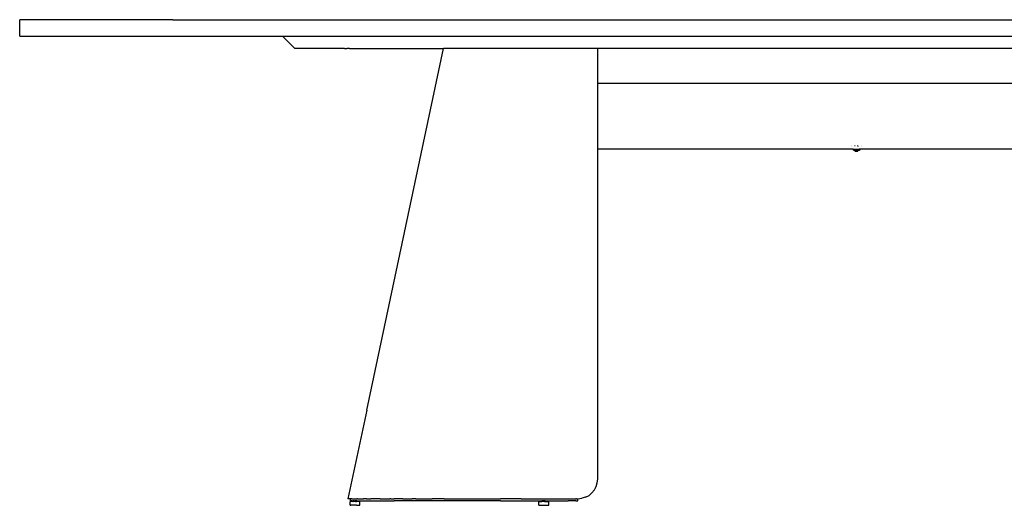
# Model space of a CAD drawing. Extents: x -1681 to 1519, y -1242 to 981.
# Tile 1 of 28: x -1681 to -182, y -1242 to -503. Entities that reach past the tile are written whole.
import ezdxf

# ---------------------------------------------------------------- set-up
doc = ezdxf.new("R2010")
doc.units = 0
doc.layers.get('0').update_dxf_attribs({"linetype": 'CONTINUOUS'})

msp = doc.modelspace()

# ---------------------------------------------------------------- linework, layer by layer
for p, q in [((-1681.2, -527.8), (-1681.2, -502.8)), ((-1673.3, -502.8), (-1681.2, -502.8)), ((-1650, -502.8), (-1673.3, -502.8)), ((-1613, -502.8), (-1650, -502.8)), ((-1564.7, -502.8), (-1613, -502.8)), ((-1508.5, -502.8), (-1564.7, -502.8)), ((-1448.2, -502.8), (-1508.5, -502.8)), ((-1448.2, -502.8), (-81.2, -502.8)), ((-1681.2, -527.8), (-1673.3, -527.8)), ((-1673.3, -527.8), (-1650, -527.8)), ((-1650, -527.8), (-1613, -527.8)), ((-1613, -527.8), (-1564.7, -527.8)), ((-1564.7, -527.8), (-1508.5, -527.8)), ((-1508.5, -527.8), (-1448.2, -527.8)), ((-1448.2, -527.8), (-1281.2, -527.8)), ((-1281.2, -527.8), (-1262.2, -546.8)), ((-1281.2, -527.8), (-485.2, -527.8)), ((-485.2, -527.8), (-485.2, -527.8)), ((-485.1, -527.8), (-485.2, -527.8)), ((-485.1, -527.8), (-89.8, -527.8)), ((-1186.8, -546.8), (-1262.2, -546.8)), ((-1186.8, -546.8), (-1186.7, -546.8)), ((-1186.7, -546.8), (-1183.5, -546.8)), ((-1183.5, -546.8), (-1183.4, -546.8)), ((-1183.4, -546.8), (-1183.4, -546.8)), ((-1179.1, -546.8), (-1183.4, -546.8)), ((-1179.1, -546.8), (-1179.1, -546.8)), ((-1179.1, -546.8), (-1035.9, -546.8)), ((-1152.8, -1096.8), (-1035.9, -546.8)), ((-1034.4, -546.8), (-1035.9, -546.8)), ((-1029.3, -546.8), (-1034.4, -546.8)), ((-1020.7, -546.8), (-1029.3, -546.8)), ((-1009, -546.8), (-1020.7, -546.8)), ((-994.8, -546.8), (-1009, -546.8)), ((-978.5, -546.8), (-994.8, -546.8)), ((-960.8, -546.8), (-978.5, -546.8)), ((-945.9, -546.8), (-960.8, -546.8)), ((-801.2, -546.8), (-945.9, -546.8)), ((-801.2, -547.1), (-801.2, -546.8)), ((-750, -546.8), (-801.2, -546.8)), ((-801.2, -547.1), (-801.2, -547.1)), ((-801.2, -547.8), (-801.2, -547.1)), ((-801.2, -547.9), (-801.2, -547.8)), ((-801.2, -549), (-801.2, -547.9)), ((-801.2, -549.1), (-801.2, -549)), ((-801.2, -550.4), (-801.2, -549.1)), ((-801.2, -553.4), (-801.2, -550.4)), ((-801.2, -587), (-801.2, -553.4)), ((638.8, -546.8), (-750, -546.8)), ((-801.2, -587.3), (-801.2, -587)), ((-801.2, -588), (-801.2, -587.3)), ((-801.2, -589), (-801.2, -588)), ((-801.2, -590.3), (-801.2, -589)), ((-801.2, -599.2), (-801.2, -590.3)), ((-801.2, -599.3), (-801.2, -599.2)), ((-801.2, -599.9), (-801.2, -599.3)), ((120.6, -599.9), (-801.2, -599.9)), ((-801.2, -604), (-801.2, -599.9)), ((-801.2, -604.1), (-801.2, -604)), ((-801.2, -616.8), (-801.2, -604.1)), ((-801.2, -617), (-801.2, -616.8)), ((-801.2, -629.6), (-801.2, -617)), ((-801.2, -629.8), (-801.2, -629.6)), ((-801.2, -640.9), (-801.2, -629.8)), ((-801.2, -641.1), (-801.2, -640.9)), ((-801.2, -649.3), (-801.2, -641.1)), ((-801.2, -649.4), (-801.2, -649.3)), ((-801.2, -653.7), (-801.2, -649.4)), ((-801.2, -654.9), (-801.2, -653.7)), ((-801.2, -693.6), (-801.2, -654.9)), ((-801.2, -693.7), (-801.2, -693.6)), ((-801.2, -694.1), (-801.2, -693.7)), ((-801.2, -694.6), (-801.2, -694.1)), ((-801.2, -694.1), (-801.2, -694.1)), ((-801.2, -694.6), (-801.2, -694.6)), ((-801.2, -695.2), (-801.2, -694.6)), ((-801.2, -695.3), (-801.2, -695.2)), ((-801.2, -695.4), (-801.2, -695.3)), ((-801.2, -696.7), (-801.2, -695.4)), ((-801.2, -696.8), (-801.2, -696.7)), ((-801.2, -698), (-801.2, -696.8)), ((-801.2, -698.1), (-801.2, -698)), ((-801.2, -699), (-801.2, -698.1)), ((-801.2, -699), (-801.2, -699)), ((-801.2, -699.6), (-801.2, -699)), ((-801.2, -699.8), (-801.2, -699.6)), ((-801.2, -1201.8), (-801.2, -699.8)), ((-412.2, -699.8), (-801.2, -699.8)), ((-414.7, -694.8), (-414.7, -694.6)), ((-414.7, -695.3), (-414.7, -695.2)), ((-414.7, -695.2), (-414.7, -695.2)), ((-414.7, -695.3), (-414.7, -695.3)), ((-412.2, -699.8), (-412.2, -700)), ((-412.2, -699.8), (-412.1, -699.8)), ((-412.2, -700), (-412.2, -701.1)), ((-412.2, -701.1), (-412.2, -701.3)), ((-412.2, -701.3), (-412.1, -701.3)), ((-412.1, -699.8), (-411.7, -699.8)), ((-412, -701.3), (-412.1, -701.3)), ((-411.9, -701.3), (-412, -701.3)), ((-411.8, -701.3), (-411.9, -701.3)), ((-411.8, -701.3), (-411.7, -701.3)), ((-411.7, -699.8), (-411.2, -699.8)), ((-411.6, -701.3), (-411.7, -701.3)), ((-411.4, -701.3), (-411.6, -701.3)), ((-411.4, -701.3), (-411.2, -701.3)), ((-411.2, -699.8), (-410.6, -699.8)), ((-411.2, -701.3), (-410.6, -701.3)), ((-410.6, -699.8), (-409.8, -699.8)), ((-410.2, -701.3), (-410.6, -701.3)), ((-410.5, -694.8), (-410.5, -694.6)), ((-410.5, -695.3), (-410.5, -695.2)), ((-410.5, -695.2), (-410.5, -695.2)), ((-410.5, -695.3), (-410.5, -695.3)), ((-409.9, -701.9), (-410.2, -701.3)), ((-410.2, -701.3), (-410, -701.3)), ((-410, -701.3), (-409.8, -701.3)), ((-409.6, -702.3), (-409.9, -701.9)), ((-409.8, -699.8), (-409, -699.8)), ((-409.8, -701.3), (-409.6, -701.3)), ((-409.6, -694.7), (-409.6, -694.8)), ((-409.5, -694.7), (-409.6, -694.7)), ((-409.6, -694.8), (-409.6, -694.8)), ((-409.5, -694.8), (-409.6, -694.8)), ((-409.6, -701.3), (-409.1, -701.3)), ((-409.5, -702.4), (-409.6, -702.3)), ((-409.4, -694.7), (-409.5, -694.7)), ((-409.4, -694.7), (-409.5, -694.7)), ((-409.5, -694.7), (-409.5, -694.8)), ((-409.5, -702.5), (-409.5, -702.4)), ((-409.5, -702.5), (-409.5, -702.5)), ((-409, -703), (-409.5, -702.5)), ((-409.3, -694.6), (-409.4, -694.6)), ((-409.4, -694.7), (-409.4, -694.6)), ((-409.4, -694.6), (-409.3, -694.6)), ((-409.4, -694.7), (-409.4, -694.7)), ((-409.3, -694.7), (-409.4, -694.7)), ((-409.3, -694.6), (-409.3, -694.7)), ((-409.2, -695.2), (-409.1, -695.2)), ((-409.1, -695.2), (-409.1, -695.2)), ((-409.1, -695.2), (-409.1, -695.2)), ((-409.1, -695.3), (-409.1, -695.2)), ((-409.1, -695.2), (-409.1, -695.2)), ((-409.1, -695.2), (-409.1, -695.2)), ((-409.1, -695.3), (-409.1, -695.3)), ((-409.1, -701.3), (-409, -701.3)), ((-409, -699.8), (-408.1, -699.8)), ((-409, -701.3), (-408.5, -701.3)), ((-409, -703), (-408.9, -702.9)), ((-408.9, -702.8), (-408.8, -702.7)), ((-408.7, -702.9), (-408.9, -702.8)), ((-408.9, -702.9), (-408.9, -702.8)), ((-408.8, -702.7), (-408.7, -702.8)), ((-408.7, -702.8), (-408.4, -702.9)), ((-408.4, -702.9), (-408.7, -702.9)), ((-408.5, -701.3), (-408.1, -701.3)), ((-408.3, -703), (-408.4, -702.9)), ((-408.4, -702.9), (-408.3, -702.9)), ((-408.3, -703), (-408.1, -702.9)), ((-408.3, -702.9), (-408.1, -702.9)), ((-408.1, -699.8), (-407.1, -699.8)), ((-408.1, -701.3), (-407.8, -701.3)), ((-407.9, -703), (-408.1, -702.9)), ((-407.9, -703), (-407.5, -702.9)), ((-407.8, -701.3), (-407.1, -701.3)), ((-407.5, -702.9), (-407.2, -702.8)), ((-407.2, -702.8), (-407, -702.9)), ((-407.2, -702.8), (-407.1, -702.8)), ((-407.1, -699.8), (-406.2, -699.8)), ((-407.1, -701.3), (-407, -701.3)), ((-407, -702.7), (-407.1, -702.8)), ((-407, -701.3), (-406.3, -701.3)), ((-407, -702.7), (-407, -702.7)), ((-407, -702.7), (-406.9, -702.8)), ((-406.6, -703), (-407, -702.9)), ((-406.9, -702.8), (-406.6, -702.9)), ((-406.6, -703), (-406.4, -702.9)), ((-406.6, -702.9), (-406.5, -702.9)), ((-406.5, -702.9), (-406.4, -702.9)), ((-406.2, -703), (-406.4, -702.9)), ((-406.3, -701.3), (-406.2, -701.3)), ((-406.2, -699.8), (-405.3, -699.8)), ((-406.2, -701.3), (-405.6, -701.3)), ((-406.2, -703), (-405.8, -702.9)), ((-405.8, -702.9), (-405.6, -702.8)), ((-405.6, -701.3), (-405.3, -701.3)), ((-405.6, -702.9), (-405.6, -702.8)), ((-405.6, -702.8), (-405.6, -702.8)), ((-405.6, -702.8), (-405.5, -702.8)), ((-405.5, -703), (-405.6, -702.9)), ((-405.5, -702.9), (-405.2, -702.7)), ((-405.5, -702.8), (-405.4, -702.8)), ((-405.5, -702.9), (-405.5, -703)), ((-405.4, -694.7), (-405.4, -694.7)), ((-405.4, -694.7), (-405.4, -694.8)), ((-405.4, -694.8), (-405.4, -694.7)), ((-405.3, -694.7), (-405.4, -694.7)), ((-405.3, -694.8), (-405.4, -694.8)), ((-405.4, -702.7), (-405.4, -702.8)), ((-405.4, -702.8), (-405.4, -702.8)), ((-405.3, -694.6), (-405.3, -694.7)), ((-405.2, -694.6), (-405.3, -694.6)), ((-405.2, -694.6), (-405.3, -694.6)), ((-405.3, -694.6), (-405.3, -694.7)), ((-405.3, -694.7), (-405.3, -694.7)), ((-405.3, -694.7), (-405.3, -694.7)), ((-405.3, -694.7), (-405.3, -694.8)), ((-405.3, -694.8), (-405.3, -694.8)), ((-405.3, -699.8), (-404.4, -699.8)), ((-405.3, -701.3), (-405, -701.3)), ((-405.2, -694.6), (-405.2, -694.6)), ((-405.1, -694.6), (-405.2, -694.6)), ((-405.2, -694.6), (-405.2, -694.6)), ((-405.2, -702.7), (-405, -702.5)), ((-405, -695.2), (-404.9, -695.2)), ((-405, -695.2), (-405, -695.2)), ((-405, -695.2), (-404.9, -695.2)), ((-405, -701.3), (-404.6, -701.3)), ((-404.6, -701.9), (-405, -702.5)), ((-404.9, -695.2), (-404.8, -695.3)), ((-404.9, -695.2), (-404.9, -695.2)), ((-404.9, -695.2), (-404.9, -695.2)), ((-404.9, -695.2), (-404.9, -695.3)), ((-404.9, -695.2), (-404.9, -695.3)), ((-404.9, -695.3), (-404.9, -695.3)), ((-404.9, -695.3), (-404.8, -695.3)), ((-404.9, -695.3), (-404.8, -695.3)), ((-404.8, -695.3), (-404.8, -695.3)), ((-404.8, -695.3), (-404.8, -695.3)), ((-404.2, -701.3), (-404.6, -701.9)), ((-404.6, -701.3), (-404.4, -701.3)), ((-404.4, -699.8), (-403.7, -699.8)), ((-404.4, -701.3), (-404.3, -701.3)), ((-404.3, -701.3), (-404.2, -701.3)), ((-404.2, -701.3), (-403.7, -701.3)), ((-404, -694.8), (-404, -694.6)), ((-404, -695.2), (-404, -695.2)), ((-404, -695.3), (-404, -695.2)), ((-404, -695.3), (-404, -695.3)), ((-403.7, -699.8), (-403.1, -699.8)), ((-403.1, -701.3), (-403.7, -701.3)), ((-402.6, -699.8), (-403.1, -699.8)), ((-403, -701.3), (-403.1, -701.3)), ((-402.9, -701.3), (-403, -701.3)), ((-402.7, -701.3), (-402.9, -701.3)), ((-402.7, -701.3), (-402.6, -701.3)), ((-402.6, -699.8), (-402.6, -699.8)), ((-402.6, -699.8), (-402.5, -699.8)), ((-402.5, -701.3), (-402.6, -701.3)), ((-402.6, -701.3), (-402.6, -701.3)), ((-402.5, -699.8), (-402.4, -699.8)), ((-402.4, -701.3), (-402.5, -701.3)), ((-402.4, -699.8), (-402.4, -699.8)), ((-402.4, -699.8), (-402.3, -699.8)), ((-402.4, -700.1), (-402.3, -700.2)), ((-402.3, -700.1), (-402.4, -700.1)), ((-402.4, -701.3), (-402.4, -701.3)), ((-402.4, -701.3), (-402.3, -701.3)), ((-402.3, -699.8), (-402.3, -699.8)), ((-402.3, -699.8), (-402.2, -699.8)), ((-402.3, -699.8), (-402.3, -700)), ((-402.2, -699.8), (-402.3, -700.1)), ((-402.3, -700), (-402.3, -700.1)), ((-402.3, -700.1), (-402.3, -700.2)), ((-402.3, -700.2), (-402.3, -700.4)), ((-402.3, -700.4), (-402.3, -700.6)), ((-402.3, -700.6), (-402.3, -700.7)), ((-402.3, -700.7), (-402.3, -700.8)), ((-402.3, -700.8), (-402.3, -700.9)), ((-402.3, -700.9), (-402.3, -701.1)), ((-402.3, -701.1), (-402.3, -701.3)), ((-402.3, -701.1), (-402.2, -701.3)), ((-402.2, -701.3), (-402.3, -701.3)), ((-402.3, -701.3), (-402.3, -701.3)), ((-402.3, -701.3), (-402.2, -701.3)), ((236.4, -699.8), (-402.2, -699.8)), ((-399.7, -694.8), (-399.7, -694.6)), ((-399.7, -695.2), (-399.7, -695.3)), ((-1152.8, -1096.8), (-1181.5, -1231.8)), ((-806.2, -1218.4), (-803.5, -1213.2)), ((-803.5, -1213.2), (-801.8, -1207.6)), ((-801.8, -1207.6), (-801.2, -1201.8)), ((-819.6, -1229.5), (-814.4, -1226.7)), ((-809.9, -1222.9), (-814.4, -1226.7)), ((-809.9, -1222.9), (-806.2, -1218.4)), ((-1178.2, -1231.8), (-1181.5, -1231.8)), ((-1178.2, -1231.8), (-1178.2, -1234.8)), ((-1178, -1231.8), (-1178.2, -1231.8)), ((-1175.4, -1234.8), (-1178.2, -1234.8)), ((-1178.2, -1241.8), (-1178.2, -1235.8)), ((-1178.2, -1235.8), (-1178, -1235.8)), ((-1178.2, -1241.8), (-1178, -1241.8)), ((-1175.4, -1231.8), (-1178, -1231.8)), ((-1177.7, -1235.8), (-1178, -1235.8)), ((-1178, -1241.8), (-1177.7, -1241.8)), ((-1177.2, -1235.8), (-1177.7, -1235.8)), ((-1177.7, -1241.8), (-1177.2, -1241.8)), ((-1176.5, -1235.8), (-1177.2, -1235.8)), ((-1176.5, -1241.8), (-1177.2, -1241.8)), ((-1175.7, -1235.8), (-1176.5, -1235.8)), ((-1175.7, -1241.8), (-1176.5, -1241.8)), ((-1174.8, -1235.8), (-1175.7, -1235.8)), ((-1174.8, -1241.8), (-1175.7, -1241.8)), ((-1175.4, -1231.8), (-1168, -1231.8)), ((-1175.3, -1234.8), (-1175.4, -1234.8)), ((-1175.3, -1234.8), (-1174.6, -1234.8)), ((-1173.8, -1235.8), (-1174.8, -1235.8)), ((-1173.8, -1241.8), (-1174.8, -1241.8)), ((-1174.6, -1234.8), (-1174.2, -1234.8)), ((-1174.6, -1234.8), (-1173.2, -1235)), ((-1173.2, -1234.8), (-1174.2, -1234.8)), ((-1173.8, -1235.8), (-1173.7, -1235.8)), ((-1172.7, -1241.8), (-1173.8, -1241.8)), ((-1173.7, -1235.3), (-1173.7, -1235.3)), ((-1173.7, -1235.3), (-1173.7, -1235.4)), ((-1173.7, -1235.3), (-1173.6, -1235.3)), ((-1173.7, -1235.3), (-1173.7, -1235.4)), ((-1173.7, -1235.4), (-1173.7, -1235.8)), ((-1173.7, -1235.4), (-1173.7, -1235.4)), ((-1173.6, -1235.8), (-1173.7, -1235.8)), ((-1173.5, -1235.2), (-1173.6, -1235.3)), ((-1173.6, -1235.3), (-1173.5, -1235.3)), ((-1173.6, -1235.3), (-1173.6, -1235.3)), ((-1173.6, -1235.3), (-1173.6, -1235.3)), ((-1173.6, -1235.3), (-1173.6, -1235.3)), ((-1173.6, -1235.3), (-1173.5, -1235.3)), ((-1173.4, -1235.8), (-1173.6, -1235.8)), ((-1173.5, -1235.2), (-1173.5, -1235.3)), ((-1173.4, -1235.2), (-1173.5, -1235.2)), ((-1173.5, -1235.3), (-1173.5, -1235.2)), ((-1173.4, -1235.2), (-1173.5, -1235.2)), ((-1173.5, -1235.2), (-1173.5, -1235.3)), ((-1173.5, -1235.3), (-1173.5, -1235.2)), ((-1173.5, -1235.3), (-1173.5, -1235.3)), ((-1173.5, -1235.3), (-1173.5, -1235.3)), ((-1173.4, -1235.2), (-1173.3, -1235.2)), ((-1173.4, -1235.2), (-1173.4, -1235.2)), ((-1173.3, -1235.2), (-1173.4, -1235.2)), ((-1173.4, -1235.2), (-1173.4, -1235.2)), ((-1173.4, -1235.2), (-1173.4, -1235.2)), ((-1173.3, -1235.8), (-1173.4, -1235.8)), ((-1173.2, -1235.1), (-1173.3, -1235.1)), ((-1173.3, -1235.2), (-1173.3, -1235.1)), ((-1173.3, -1235.1), (-1173.3, -1235.1)), ((-1173, -1235.8), (-1173.3, -1235.8)), ((-1173.2, -1234.8), (-1173.2, -1234.8)), ((-1173.2, -1234.8), (-1173.1, -1234.8)), ((-1173.2, -1234.8), (-1173.1, -1234.9)), ((-1173.2, -1234.8), (-1173.2, -1234.9)), ((-1173.2, -1234.9), (-1173.2, -1235)), ((-1173.2, -1234.9), (-1173, -1234.9)), ((-1173.2, -1235), (-1173.2, -1235)), ((-1173.1, -1235), (-1173.2, -1235.1)), ((-1173.1, -1235), (-1173.2, -1235)), ((-1173.2, -1235), (-1173.2, -1235)), ((-1173.2, -1235), (-1173.2, -1235.1)), ((-1173.1, -1235), (-1173.2, -1235.1)), ((-1173.2, -1235), (-1173.1, -1235.1)), ((-1173.1, -1235.1), (-1173.2, -1235.1)), ((-1173.2, -1235.1), (-1173.2, -1235.1)), ((-1173.2, -1235.1), (-1173.2, -1235.1)), ((-1173.2, -1235.1), (-1173.2, -1235.1)), ((-1173.1, -1234.8), (-1173, -1234.8)), ((-1173.1, -1234.8), (-1173.1, -1234.9)), ((-1173.1, -1235), (-1173.1, -1235)), ((-1173, -1235), (-1173.1, -1235)), ((-1173, -1234.8), (-1173, -1234.8)), ((-1173, -1234.8), (-1172.9, -1234.9)), ((-1173, -1234.9), (-1173, -1234.9)), ((-1173, -1234.9), (-1172.9, -1235)), ((-1173, -1235), (-1173, -1235)), ((-1173, -1235), (-1173, -1235)), ((-1173, -1235), (-1172.9, -1235)), ((-1173, -1235.8), (-1173, -1235.8)), ((-1172.7, -1235.8), (-1173, -1235.8)), ((-1172.9, -1234.9), (-1172.8, -1234.9)), ((-1172.9, -1235), (-1172.8, -1234.9)), ((-1172.8, -1235), (-1172.9, -1235)), ((-1172.8, -1234.9), (-1172.7, -1234.8)), ((-1172.8, -1234.9), (-1172.8, -1234.9)), ((-1172.8, -1234.9), (-1172.8, -1235)), ((-1172.8, -1234.9), (-1172.8, -1234.9)), ((-1172.8, -1234.9), (-1172.8, -1235)), ((-1172.8, -1234.9), (-1172.8, -1234.9)), ((-1172.8, -1234.9), (-1172.6, -1235)), ((-1172.8, -1234.9), (-1172.6, -1234.9)), ((-1172.6, -1235), (-1172.8, -1235)), ((-1172.7, -1234.8), (-1172.6, -1234.8)), ((-1172.6, -1235.8), (-1172.7, -1235.8)), ((-1171.6, -1241.8), (-1172.7, -1241.8)), ((-1172.6, -1234.8), (-1172.6, -1234.9)), ((-1172.5, -1235), (-1172.6, -1235)), ((-1172.6, -1234.9), (-1172.5, -1234.9)), ((-1172.6, -1234.9), (-1172.5, -1234.9)), ((-1172.6, -1234.9), (-1172.6, -1234.9)), ((-1172.6, -1235), (-1172.6, -1235)), ((-1172.1, -1235.8), (-1172.6, -1235.8)), ((-1172.4, -1234.9), (-1172.5, -1234.9)), ((-1172.5, -1234.9), (-1172.5, -1235)), ((-1172.5, -1234.9), (-1172.5, -1234.9)), ((-1172.5, -1234.9), (-1172.5, -1234.9)), ((-1172.5, -1234.9), (-1172.5, -1234.9)), ((-1172.5, -1234.9), (-1172.4, -1234.9)), ((-1172.5, -1234.9), (-1172.4, -1234.9)), ((-1172.4, -1234.9), (-1172.3, -1234.8)), ((-1172.3, -1235), (-1172.4, -1234.9)), ((-1172.4, -1234.9), (-1172.4, -1234.9)), ((-1172.4, -1234.9), (-1172.3, -1234.9)), ((-1172.3, -1234.8), (-1172.2, -1234.8)), ((-1172.3, -1234.8), (-1172.3, -1234.8)), ((-1172.2, -1235), (-1172.3, -1234.9)), ((-1172.3, -1234.9), (-1172.3, -1235)), ((-1172.3, -1234.9), (-1172.2, -1234.9)), ((-1172.2, -1234.8), (-1172.2, -1234.8)), ((-1172.2, -1234.8), (-1172.1, -1234.9)), ((-1172.2, -1234.9), (-1172.1, -1234.9)), ((-1172.1, -1234.9), (-1172.2, -1234.9)), ((-1172.2, -1234.9), (-1172.2, -1235)), ((-1172.2, -1234.9), (-1172.2, -1234.9)), ((-1172.2, -1235), (-1172.2, -1235)), ((-1172.1, -1234.9), (-1172, -1234.8)), ((-1172.1, -1234.9), (-1172.1, -1234.9)), ((-1172.1, -1234.9), (-1172.1, -1234.9)), ((-1172.1, -1234.9), (-1172.1, -1234.9)), ((-1172, -1234.9), (-1172.1, -1234.9)), ((-1172, -1235.8), (-1172.1, -1235.8)), ((-1172.1, -1235.8), (-1172.1, -1235.8)), ((-1172, -1235.8), (-1172.1, -1235.8)), ((-1172, -1234.8), (-1172, -1234.9)), ((-1171.9, -1234.9), (-1172, -1235)), ((-1172, -1234.9), (-1171.9, -1234.9)), ((-1172, -1235), (-1172, -1234.9)), ((-1171.6, -1235.8), (-1172, -1235.8)), ((-1171.9, -1234.9), (-1171.8, -1234.9)), ((-1171.9, -1235), (-1171.9, -1234.9)), ((-1171.9, -1235), (-1171.8, -1235)), ((-1171.8, -1234.9), (-1171.7, -1234.9)), ((-1171.7, -1234.9), (-1171.8, -1234.9)), ((-1171.8, -1234.9), (-1171.8, -1235)), ((-1171.8, -1235), (-1171.8, -1235)), ((-1171.7, -1234.8), (-1171.6, -1234.8)), ((-1171.6, -1234.9), (-1171.7, -1234.8)), ((-1171.7, -1234.9), (-1171.7, -1234.8)), ((-1171.6, -1234.9), (-1171.5, -1234.8)), ((-1171.6, -1234.8), (-1171.6, -1234.8)), ((-1171.6, -1234.8), (-1171.6, -1234.9)), ((-1171.5, -1234.9), (-1171.6, -1234.9)), ((-1171.6, -1234.9), (-1171.6, -1234.9)), ((-1171.6, -1234.9), (-1171.6, -1234.9)), ((-1171.5, -1235.8), (-1171.6, -1235.8)), ((-1170.5, -1241.8), (-1171.6, -1241.8)), ((-1171.5, -1234.8), (-1171.5, -1234.9)), ((-1171.5, -1234.8), (-1171.5, -1234.8)), ((-1171.5, -1234.8), (-1171.5, -1234.9)), ((-1171.4, -1234.9), (-1171.5, -1234.9)), ((-1171.5, -1234.9), (-1171.4, -1234.9)), ((-1171.5, -1235.8), (-1171.4, -1235.8)), ((-1171.5, -1235.8), (-1171.5, -1235.8)), ((-1171.4, -1234.9), (-1171.3, -1234.9)), ((-1171.4, -1234.9), (-1171.4, -1234.9)), ((-1171.4, -1234.9), (-1171.4, -1234.9)), ((-1170.9, -1235.8), (-1171.4, -1235.8)), ((-1171.3, -1234.8), (-1171.2, -1234.8)), ((-1171.3, -1234.9), (-1171.3, -1234.8)), ((-1171.3, -1234.9), (-1171.2, -1234.8)), ((-1171.3, -1234.9), (-1171.3, -1234.9)), ((-1171.2, -1234.8), (-1171.2, -1234.8)), ((-1171.1, -1234.9), (-1171.2, -1234.8)), ((-1171.2, -1234.8), (-1171.1, -1234.9)), ((-1171.1, -1234.9), (-1171.1, -1234.9)), ((-1171.1, -1234.9), (-1171, -1234.9)), ((-1171, -1234.9), (-1171.1, -1234.9)), ((-1171.1, -1234.9), (-1171.1, -1234.9)), ((-1171, -1234.9), (-1170.9, -1234.8)), ((-1171, -1234.9), (-1171, -1234.9)), ((-1170.9, -1234.9), (-1171, -1234.9)), ((-1171, -1234.9), (-1171, -1234.9)), ((-1170.9, -1234.8), (-1170.9, -1234.8)), ((-1170.9, -1234.8), (-1170.9, -1234.9)), ((-1170.9, -1234.9), (-1170.8, -1234.9)), ((-1170.9, -1234.9), (-1170.9, -1234.9)), ((-1170.9, -1235.8), (-1170.8, -1235.8)), ((-1170.9, -1235.8), (-1170.9, -1235.8)), ((-1170.8, -1234.9), (-1170.7, -1234.9)), ((-1170.8, -1234.9), (-1170.8, -1234.9)), ((-1170.8, -1234.9), (-1170.7, -1234.9)), ((-1170.8, -1234.9), (-1170.8, -1234.9)), ((-1170.5, -1235.8), (-1170.8, -1235.8)), ((-1170.7, -1234.9), (-1170.7, -1234.8)), ((-1170.5, -1234.8), (-1170.7, -1234.8)), ((-1170.7, -1234.9), (-1170.7, -1234.9)), ((-1170.7, -1234.9), (-1170.6, -1234.9)), ((-1170.6, -1234.9), (-1170.5, -1235)), ((-1170.5, -1234.9), (-1170.6, -1234.9)), ((-1170.5, -1234.8), (-1170.5, -1234.8)), ((-1170.5, -1234.8), (-1170.4, -1234.9)), ((-1170.5, -1234.9), (-1170.4, -1234.9)), ((-1170.4, -1234.9), (-1170.5, -1235)), ((-1170.5, -1235), (-1170.5, -1234.9)), ((-1170.5, -1234.9), (-1170.5, -1234.9)), ((-1170.5, -1235), (-1170.5, -1235)), ((-1170.5, -1235), (-1170.4, -1235)), ((-1170.5, -1235), (-1170.4, -1235)), ((-1170.5, -1235.8), (-1170.3, -1235.8)), ((-1169.3, -1241.8), (-1170.5, -1241.8)), ((-1170.4, -1234.9), (-1170.3, -1234.8)), ((-1170.4, -1234.9), (-1170.3, -1234.9)), ((-1170.4, -1235), (-1170.4, -1235)), ((-1170.4, -1235.1), (-1170.4, -1235)), ((-1170.4, -1235), (-1170.4, -1235.1)), ((-1170.4, -1235), (-1170.3, -1235)), ((-1170.2, -1234.9), (-1170.3, -1234.8)), ((-1170.3, -1234.8), (-1170.3, -1234.8)), ((-1170.3, -1234.9), (-1170.2, -1234.9)), ((-1170.2, -1235), (-1170.3, -1235)), ((-1170.3, -1235), (-1170.3, -1235)), ((-1170.3, -1235), (-1170.2, -1235.1)), ((-1170.3, -1235.8), (-1170.2, -1235.8)), ((-1170.3, -1235.8), (-1170.3, -1235.8)), ((-1170.2, -1234.9), (-1170.2, -1234.9)), ((-1170.1, -1234.9), (-1170.2, -1234.9)), ((-1170.2, -1234.9), (-1170.2, -1234.9)), ((-1170.1, -1234.9), (-1170.2, -1234.9)), ((-1170.1, -1235), (-1170.2, -1235)), ((-1170.2, -1235), (-1170.2, -1235)), ((-1170.2, -1235.1), (-1170.1, -1235.1)), ((-1170.2, -1235.1), (-1170.2, -1235.1)), ((-1169.8, -1235.8), (-1170.2, -1235.8)), ((-1170.1, -1235), (-1170.1, -1234.9)), ((-1170.1, -1234.9), (-1170.1, -1234.9)), ((-1170.1, -1234.9), (-1170, -1234.9)), ((-1170.1, -1234.9), (-1170, -1235)), ((-1170.1, -1235), (-1170.1, -1235)), ((-1170, -1235), (-1170.1, -1235)), ((-1170.1, -1235), (-1170.1, -1235.1)), ((-1170, -1235.1), (-1170.1, -1235)), ((-1170, -1234.9), (-1169.9, -1234.8)), ((-1170, -1234.9), (-1170, -1235)), ((-1169.9, -1234.9), (-1170, -1234.9)), ((-1170, -1234.9), (-1169.9, -1234.9)), ((-1169.9, -1235), (-1170, -1235.1)), ((-1169.9, -1234.8), (-1169.8, -1234.8)), ((-1169.8, -1234.8), (-1169.9, -1234.8)), ((-1169.9, -1234.8), (-1169.9, -1234.9)), ((-1169.8, -1234.9), (-1169.9, -1234.9)), ((-1169.9, -1234.9), (-1169.9, -1234.9)), ((-1169.9, -1235), (-1169.9, -1235)), ((-1169.9, -1235), (-1169.8, -1235)), ((-1169.8, -1234.8), (-1169.8, -1234.8)), ((-1169.8, -1234.8), (-1169.7, -1234.9)), ((-1169.8, -1234.9), (-1169.8, -1234.9)), ((-1169.7, -1234.9), (-1169.8, -1234.9)), ((-1169.8, -1234.9), (-1169.8, -1234.9)), ((-1169.8, -1235), (-1169.7, -1235)), ((-1169.7, -1235.8), (-1169.8, -1235.8)), ((-1169.7, -1234.9), (-1169.7, -1234.9)), ((-1169.7, -1234.9), (-1169.6, -1234.9)), ((-1169.7, -1234.9), (-1169.7, -1234.9)), ((-1169.6, -1235), (-1169.7, -1235)), ((-1169.7, -1235), (-1169.7, -1235)), ((-1169.7, -1235), (-1169.7, -1235)), ((-1169.7, -1235), (-1169.6, -1235)), ((-1169.3, -1235.8), (-1169.7, -1235.8)), ((-1169.7, -1235.8), (-1169.7, -1235.8)), ((-1169.7, -1235.8), (-1169.7, -1235.8)), ((-1169.7, -1235.8), (-1169.7, -1235.8)), ((-1169.6, -1234.9), (-1169.6, -1234.9)), ((-1169.6, -1234.9), (-1169.5, -1234.9)), ((-1169.6, -1234.9), (-1169.6, -1234.9)), ((-1169.6, -1234.9), (-1169.5, -1234.9)), ((-1169.5, -1235.1), (-1169.6, -1235)), ((-1169.5, -1235), (-1169.6, -1235)), ((-1169.6, -1235), (-1169.6, -1235)), ((-1169.5, -1234.9), (-1169.5, -1234.8)), ((-1169.5, -1234.8), (-1169.5, -1234.8)), ((-1169.5, -1234.8), (-1169.4, -1234.9)), ((-1169.5, -1234.9), (-1169.5, -1235)), ((-1169.5, -1235), (-1169.5, -1234.9)), ((-1169.5, -1234.9), (-1169.4, -1234.9)), ((-1169.5, -1235), (-1169.5, -1234.9)), ((-1169.5, -1234.9), (-1169.4, -1234.9)), ((-1169.5, -1235.1), (-1169.4, -1235)), ((-1169.5, -1235), (-1169.5, -1235)), ((-1169.5, -1235.1), (-1169.5, -1235.1)), ((-1169.4, -1234.9), (-1169.3, -1234.8)), ((-1169.4, -1234.9), (-1169.4, -1234.9)), ((-1169.3, -1234.9), (-1169.4, -1234.9)), ((-1169.4, -1234.9), (-1169.4, -1234.9)), ((-1169.4, -1234.9), (-1169.3, -1234.9)), ((-1169.4, -1234.9), (-1169.4, -1234.9)), ((-1169.4, -1234.9), (-1169.4, -1234.9)), ((-1169.4, -1235), (-1169.3, -1235.1)), ((-1169.3, -1234.9), (-1169.2, -1234.8)), ((-1169.3, -1234.8), (-1169.3, -1234.9)), ((-1169.3, -1234.9), (-1169.2, -1234.8)), ((-1169.3, -1234.9), (-1169.3, -1234.9)), ((-1169.3, -1234.9), (-1169.3, -1234.9)), ((-1169.3, -1235.1), (-1169.2, -1235)), ((-1169.3, -1235.8), (-1169.2, -1235.8)), ((-1169.3, -1235.8), (-1169.3, -1235.8)), ((-1168.2, -1241.8), (-1169.3, -1241.8)), ((-1169.2, -1234.8), (-1169.2, -1234.9)), ((-1169.1, -1234.8), (-1169.2, -1234.8)), ((-1169.2, -1234.8), (-1169.2, -1234.9)), ((-1169.2, -1234.8), (-1169.2, -1234.8)), ((-1169.2, -1234.8), (-1169.2, -1234.8)), ((-1169.1, -1235), (-1169.2, -1234.9)), ((-1169.2, -1234.9), (-1169.2, -1234.9)), ((-1169.2, -1234.9), (-1169.1, -1234.9)), ((-1169.2, -1235), (-1169.1, -1235)), ((-1169.2, -1235), (-1169.2, -1235)), ((-1168.7, -1235.8), (-1169.2, -1235.8)), ((-1169.1, -1234.8), (-1169.1, -1234.8)), ((-1169.1, -1234.8), (-1169, -1234.9)), ((-1169.1, -1234.9), (-1169.1, -1234.9)), ((-1169, -1234.9), (-1169.1, -1235)), ((-1169.1, -1234.9), (-1169, -1234.9)), ((-1169, -1235), (-1169.1, -1235)), ((-1169.1, -1235), (-1169.1, -1235)), ((-1169.1, -1235), (-1169.1, -1235)), ((-1169, -1234.9), (-1169, -1234.9)), ((-1168.9, -1235), (-1169, -1234.9)), ((-1169, -1234.9), (-1169, -1234.9)), ((-1168.9, -1234.9), (-1169, -1234.9)), ((-1169, -1234.9), (-1168.9, -1234.9)), ((-1169, -1234.9), (-1169, -1234.9)), ((-1169, -1235), (-1169, -1235)), ((-1169, -1235), (-1168.9, -1235)), ((-1168.8, -1234.8), (-1168.9, -1234.9)), ((-1168.9, -1234.9), (-1168.8, -1234.8)), ((-1168.9, -1234.9), (-1168.9, -1235)), ((-1168.8, -1235), (-1168.9, -1234.9)), ((-1168.9, -1234.9), (-1168.9, -1234.9)), ((-1168.9, -1235), (-1168.9, -1235)), ((-1168.8, -1235), (-1168.9, -1235)), ((-1168.8, -1234.8), (-1168.8, -1234.8)), ((-1168.8, -1234.8), (-1168.7, -1234.9)), ((-1168.8, -1235), (-1168.8, -1235)), ((-1168.8, -1235), (-1168.7, -1235)), ((-1168.8, -1235), (-1168.8, -1235)), ((-1168.8, -1235), (-1168.8, -1235)), ((-1168.8, -1235), (-1168.7, -1235)), ((-1168.7, -1234.9), (-1168.7, -1234.9)), ((-1168.7, -1234.9), (-1168.6, -1234.9)), ((-1168.7, -1234.9), (-1168.7, -1235)), ((-1168.7, -1235), (-1168.7, -1234.9)), ((-1168.6, -1234.9), (-1168.7, -1234.9)), ((-1168.7, -1234.9), (-1168.7, -1234.9)), ((-1168.3, -1235.8), (-1168.7, -1235.8)), ((-1168.5, -1234.9), (-1168.6, -1234.8)), ((-1168.6, -1234.9), (-1168.6, -1234.8)), ((-1168.6, -1234.9), (-1168.6, -1234.8)), ((-1168.6, -1234.9), (-1168.6, -1234.9)), ((-1168.5, -1234.9), (-1168.6, -1234.9)), ((-1168.5, -1234.9), (-1168.5, -1234.8)), ((-1168.5, -1234.8), (-1168.5, -1234.8)), ((-1168.4, -1234.8), (-1168.5, -1234.8)), ((-1168.4, -1234.9), (-1168.5, -1234.9)), ((-1168.5, -1234.9), (-1168.5, -1234.9)), ((-1168.5, -1234.9), (-1168.4, -1235)), ((-1168.4, -1234.8), (-1168.4, -1234.9)), ((-1168.4, -1235), (-1168.3, -1234.9)), ((-1168.4, -1234.9), (-1168.3, -1234.9)), ((-1168.4, -1234.9), (-1168.4, -1234.9)), ((-1168.3, -1234.9), (-1168.2, -1234.8)), ((-1168.2, -1234.8), (-1168.3, -1234.9)), ((-1168.2, -1234.9), (-1168.3, -1234.9)), ((-1168.3, -1234.9), (-1168.3, -1234.9)), ((-1168.3, -1234.9), (-1168.3, -1234.9)), ((-1168.3, -1234.9), (-1168.3, -1234.9)), ((-1168.3, -1235.8), (-1168.3, -1235.8)), ((-1168.2, -1235.8), (-1168.3, -1235.8)), ((-1168.2, -1234.8), (-1168.2, -1234.9)), ((-1168.2, -1234.9), (-1168.2, -1234.9)), ((-1168.1, -1234.9), (-1168.2, -1234.9)), ((-1168.2, -1234.9), (-1168.1, -1234.9)), ((-1168.2, -1234.9), (-1168.1, -1234.9)), ((-1168.2, -1235.8), (-1168.2, -1235.8)), ((-1168.2, -1235.8), (-1168, -1235.8)), ((-1168.2, -1241.8), (-1167.2, -1241.8)), ((-1168.1, -1234.8), (-1168.1, -1234.8)), ((-1168.1, -1234.8), (-1168.1, -1234.9)), ((-1168.1, -1234.9), (-1168.1, -1234.8)), ((-1168, -1234.9), (-1168.1, -1234.9)), ((-1168.1, -1234.9), (-1168.1, -1234.9)), ((-1168, -1235), (-1168.1, -1234.9)), ((-1168, -1231.8), (-1168, -1231.8)), ((-1167.1, -1231.8), (-1168, -1231.8)), ((-1167.9, -1234.9), (-1168, -1234.9)), ((-1168, -1234.9), (-1168, -1234.9)), ((-1168, -1234.9), (-1168, -1234.9)), ((-1168, -1235), (-1168, -1234.9)), ((-1168, -1234.9), (-1168, -1234.9)), ((-1168, -1234.9), (-1168, -1234.9)), ((-1167.8, -1235.8), (-1168, -1235.8)), ((-1168, -1235.8), (-1168, -1235.8)), ((-1167.8, -1234.9), (-1167.9, -1234.9)), ((-1167.9, -1234.9), (-1167.9, -1234.9)), ((-1167.8, -1234.8), (-1167.7, -1234.8)), ((-1167.7, -1234.8), (-1167.8, -1234.9)), ((-1167.8, -1234.9), (-1167.8, -1234.8)), ((-1167.8, -1234.9), (-1167.7, -1234.8)), ((-1167.7, -1234.9), (-1167.8, -1234.9)), ((-1167.8, -1234.9), (-1167.8, -1234.9)), ((-1167.7, -1234.9), (-1167.8, -1234.9)), ((-1167.8, -1234.9), (-1167.8, -1234.9)), ((-1167.8, -1234.9), (-1167.8, -1235)), ((-1167.7, -1234.9), (-1167.8, -1234.9)), ((-1167.8, -1234.9), (-1167.8, -1234.9)), ((-1167.8, -1234.9), (-1167.8, -1234.9)), ((-1167.8, -1234.9), (-1167.8, -1234.9)), ((-1167.8, -1235), (-1167.8, -1235)), ((-1167.8, -1235), (-1167.8, -1235.2)), ((-1167.8, -1235.2), (-1167.8, -1235.3)), ((-1167.8, -1235.3), (-1167.8, -1235.4)), ((-1167.8, -1235.3), (-1167.8, -1235.3)), ((-1167.8, -1235.4), (-1167.7, -1235.8)), ((-1167.7, -1235.8), (-1167.8, -1235.8)), ((-1167.7, -1234.8), (-1167.5, -1234.8)), ((-1167.7, -1234.8), (-1167.5, -1234.8)), ((-1167.7, -1234.8), (-1167.7, -1234.9)), ((-1167.7, -1234.9), (-1167.5, -1234.8)), ((-1167.2, -1235.8), (-1167.7, -1235.8)), ((-1167.5, -1234.8), (-1167, -1234.8)), ((-1166.2, -1235.8), (-1167.2, -1235.8)), ((-1167.2, -1241.8), (-1166.2, -1241.8)), ((-1167.1, -1231.8), (-1167, -1231.8)), ((-1166.7, -1231.8), (-1167, -1231.8)), ((-1167, -1234.8), (-1166.5, -1234.8)), ((-1166.7, -1231.8), (-1157.8, -1231.8)), ((-1166.5, -1234.8), (-1153.3, -1234.8)), ((-1165.3, -1235.8), (-1166.2, -1235.8)), ((-1166.2, -1241.8), (-1165.3, -1241.8)), ((-1164.6, -1235.8), (-1165.3, -1235.8)), ((-1165.3, -1241.8), (-1164.6, -1241.8)), ((-1164, -1235.8), (-1164.6, -1235.8)), ((-1164, -1241.8), (-1164.6, -1241.8)), ((-1163.6, -1235.8), (-1164, -1235.8)), ((-1164, -1241.8), (-1163.6, -1241.8)), ((-1163.3, -1235.8), (-1163.6, -1235.8)), ((-1163.6, -1241.8), (-1163.3, -1241.8)), ((-1163.2, -1235.8), (-1163.3, -1235.8)), ((-1163.3, -1235.8), (-1163.3, -1235.8)), ((-1163.3, -1237.4), (-1163.2, -1235.8)), ((-1163.3, -1237.4), (-1163.3, -1235.8)), ((-1163.3, -1237.9), (-1163.3, -1237.4)), ((-1163.3, -1238.8), (-1163.3, -1237.9)), ((-1163.3, -1239.7), (-1163.3, -1238.8)), ((-1163.3, -1241.2), (-1163.3, -1239.7)), ((-1163.2, -1241.8), (-1163.3, -1241.2)), ((-1163.3, -1241.8), (-1163.3, -1241.8)), ((-1163.3, -1241.8), (-1163.2, -1241.8)), ((-1153.3, -1231.8), (-1157.8, -1231.8)), ((-1153.3, -1231.8), (-1146.4, -1231.8)), ((-1153.3, -1234.8), (-1134.5, -1234.8)), ((-1134.5, -1231.8), (-1146.4, -1231.8)), ((-1132.5, -1231.8), (-1134.5, -1231.8)), ((-1134.5, -1234.8), (-1111.2, -1234.8)), ((-1132.5, -1231.8), (-1117.6, -1231.8)), ((-1117.5, -1231.8), (-1117.6, -1231.8)), ((-1117.6, -1231.8), (-1117.5, -1231.8)), ((-1117.6, -1231.8), (-1117.6, -1231.8)), ((-1116.2, -1231.8), (-1117.5, -1231.8)), ((-1116.2, -1231.8), (-1111.2, -1231.8)), ((-1111.2, -1231.8), (-1111.2, -1231.8)), ((-1097.9, -1231.8), (-1111.2, -1231.8)), ((-1109.8, -1234.8), (-1111.2, -1234.8)), ((-1083.8, -1234.8), (-1109.8, -1234.8)), ((-1097.9, -1231.8), (-1083.8, -1231.8)), ((-1077.9, -1231.8), (-1083.8, -1231.8)), ((-1053.2, -1234.8), (-1083.8, -1234.8)), ((-1077.9, -1231.8), (-1056.7, -1231.8)), ((-1056.7, -1231.8), (-1053.2, -1231.8)), ((-1035, -1231.8), (-1053.2, -1231.8)), ((-1020, -1234.8), (-1053.2, -1234.8)), ((-1035, -1231.8), (-1020, -1231.8)), ((-1020, -1231.8), (-1013.2, -1231.8)), ((-985.1, -1234.8), (-1020, -1234.8)), ((-1013.2, -1231.8), (-991.6, -1231.8)), ((-991.6, -1231.8), (-985.1, -1231.8)), ((-985.1, -1231.8), (-949.5, -1231.8)), ((-949.2, -1234.8), (-985.1, -1234.8)), ((-949.5, -1231.8), (-949.2, -1231.8)), ((-917.8, -1231.8), (-949.2, -1231.8)), ((-949.2, -1234.8), (-885.7, -1234.8)), ((-917.8, -1231.8), (-889.4, -1231.8)), ((-890.7, -1241.3), (-890.7, -1235.8)), ((-890.7, -1235.8), (-890.6, -1235.8)), ((-890.7, -1241.8), (-890.7, -1241.3)), ((-890.7, -1241.8), (-890.6, -1241.8)), ((-890.6, -1235.8), (-890.2, -1235.8)), ((-890.6, -1241.8), (-890.2, -1241.8)), ((-890.2, -1235.8), (-889.7, -1235.8)), ((-890.2, -1241.8), (-889.7, -1241.8)), ((-889.7, -1235.8), (-889.1, -1235.8)), ((-889.7, -1241.8), (-889.1, -1241.8)), ((-889.4, -1231.8), (-836.2, -1231.8)), ((-889.1, -1235.8), (-888.3, -1235.8)), ((-889.1, -1241.8), (-888.3, -1241.8)), ((-888.3, -1235.8), (-887.4, -1235.8)), ((-888.3, -1241.8), (-887.4, -1241.8)), ((-887.4, -1235.8), (-886.4, -1235.8)), ((-887.4, -1241.8), (-886.4, -1241.8)), ((-886.3, -1235.8), (-886.4, -1235.8)), ((-886.4, -1241.8), (-885.3, -1241.8)), ((-886.2, -1235.6), (-886.3, -1235.8)), ((-886.2, -1235.8), (-886.3, -1235.8)), ((-886.2, -1235.3), (-886.2, -1235.3)), ((-886.1, -1235.3), (-886.2, -1235.3)), ((-886.2, -1235.3), (-886.2, -1235.4)), ((-886.2, -1235.3), (-886.1, -1235.4)), ((-886.2, -1235.3), (-886.2, -1235.4)), ((-886.2, -1235.4), (-886.2, -1235.4)), ((-886.2, -1235.4), (-886.2, -1235.4)), ((-886.2, -1235.4), (-886.2, -1235.5)), ((-886.2, -1235.5), (-886.2, -1235.6)), ((-886.2, -1235.6), (-886.2, -1235.8)), ((-886.2, -1235.6), (-886.2, -1235.6)), ((-886.1, -1235.8), (-886.2, -1235.8)), ((-886, -1235.2), (-886.1, -1235.2)), ((-886.1, -1235.3), (-886.1, -1235.2)), ((-886, -1235.3), (-886.1, -1235.3)), ((-886.1, -1235.4), (-886.1, -1235.3)), ((-886.1, -1235.8), (-886.1, -1235.8)), ((-886, -1235.8), (-886.1, -1235.8)), ((-886, -1235.2), (-885.9, -1235.1)), ((-886, -1235.2), (-886, -1235.2)), ((-886, -1235.2), (-886, -1235.2)), ((-886, -1235.3), (-886, -1235.3)), ((-886, -1235.3), (-886, -1235.3)), ((-885.9, -1235.3), (-886, -1235.3)), ((-885.9, -1235.8), (-886, -1235.8)), ((-885.8, -1235.1), (-885.9, -1235.1)), ((-885.8, -1235.1), (-885.9, -1235.2)), ((-885.9, -1235.2), (-885.9, -1235.2)), ((-885.9, -1235.2), (-885.9, -1235.3)), ((-885.9, -1235.2), (-885.9, -1235.2)), ((-885.8, -1235.8), (-885.9, -1235.8)), ((-885.9, -1235.8), (-885.9, -1235.8)), ((-885.7, -1235), (-885.8, -1235.1)), ((-885.7, -1235.1), (-885.8, -1235.1)), ((-885.8, -1235.1), (-885.8, -1235.1)), ((-885.8, -1235.1), (-885.8, -1235.1)), ((-885.8, -1235.1), (-885.8, -1235.1)), ((-885.6, -1235.8), (-885.8, -1235.8)), ((-885.7, -1234.8), (-885.7, -1234.9)), ((-885.7, -1234.8), (-885.7, -1234.8)), ((-885.7, -1234.8), (-885.7, -1234.8)), ((-885.6, -1234.9), (-885.7, -1234.8)), ((-885.7, -1234.9), (-885.7, -1234.9)), ((-885.7, -1234.9), (-885.7, -1235)), ((-885.6, -1235), (-885.7, -1235)), ((-885.7, -1235), (-885.7, -1235)), ((-885.7, -1235), (-885.7, -1235.1)), ((-885.7, -1235.1), (-885.7, -1235.1)), ((-885.6, -1234.9), (-885.6, -1234.8)), ((-885.6, -1234.8), (-885.6, -1234.9)), ((-885.5, -1234.9), (-885.6, -1234.9)), ((-885.6, -1234.9), (-885.6, -1234.9)), ((-885.6, -1234.9), (-885.6, -1234.9)), ((-885.5, -1235.8), (-885.6, -1235.8)), ((-885.5, -1234.9), (-885.4, -1234.8)), ((-885.5, -1234.9), (-885.4, -1234.9)), ((-885.5, -1234.9), (-885.5, -1234.9)), ((-885.4, -1235.8), (-885.5, -1235.8)), ((-885.4, -1234.8), (-885.3, -1234.8)), ((-885.4, -1234.9), (-885.3, -1234.9)), ((-885.4, -1235), (-885.4, -1234.9)), ((-885.4, -1234.9), (-885.4, -1235)), ((-885.3, -1235.8), (-885.4, -1235.8)), ((-885.3, -1234.8), (-885.2, -1234.9)), ((-885.2, -1234.9), (-885.3, -1234.9)), ((-885.3, -1234.9), (-885.3, -1234.9)), ((-885.2, -1235.8), (-885.3, -1235.8)), ((-885.3, -1241.8), (-884.2, -1241.8)), ((-885.1, -1234.8), (-885.2, -1234.8)), ((-885.2, -1234.9), (-885.2, -1234.8)), ((-885.2, -1234.9), (-885.2, -1234.9)), ((-885.2, -1234.9), (-885.1, -1234.9)), ((-885.1, -1235.8), (-885.2, -1235.8)), ((-885, -1234.8), (-885.1, -1234.8)), ((-885.1, -1234.9), (-885.1, -1234.8)), ((-885, -1235.8), (-885.1, -1235.8)), ((-885, -1234.8), (-885, -1234.9)), ((-884.9, -1234.9), (-885, -1234.9)), ((-884.7, -1235.8), (-885, -1235.8)), ((-884.8, -1234.9), (-884.9, -1234.9)), ((-884.8, -1234.9), (-884.8, -1234.9)), ((-884.8, -1234.9), (-884.8, -1234.9)), ((-884.8, -1234.9), (-884.8, -1234.9)), ((-884.8, -1234.9), (-884.7, -1234.9)), ((-884.7, -1234.9), (-884.6, -1234.8)), ((-884.7, -1234.9), (-884.7, -1234.9)), ((-884.6, -1235.8), (-884.7, -1235.8)), ((-884.6, -1234.8), (-884.6, -1234.8)), ((-884.5, -1234.9), (-884.6, -1234.8)), ((-884.5, -1234.8), (-884.6, -1234.8)), ((-884.5, -1235.8), (-884.6, -1235.8)), ((-884.5, -1234.8), (-884.4, -1234.9)), ((-884.4, -1234.8), (-884.5, -1234.8)), ((-884.5, -1234.8), (-884.5, -1234.9)), ((-884.2, -1235.8), (-884.5, -1235.8)), ((-884.4, -1234.8), (-884.3, -1234.8)), ((-884.4, -1234.9), (-884.4, -1234.9)), ((-884.3, -1234.9), (-884.4, -1234.9)), ((-884.4, -1234.9), (-884.4, -1234.9)), ((-884.2, -1234.8), (-884.3, -1234.8)), ((-884.3, -1234.9), (-884.3, -1235)), ((-884.2, -1235), (-884.3, -1235)), ((-884.2, -1234.8), (-884.2, -1234.8)), ((-884.2, -1234.9), (-884.2, -1234.8)), ((-884.2, -1235), (-884.2, -1235)), ((-884.2, -1234.9), (-884.1, -1234.9)), ((-884.2, -1235), (-884.2, -1235)), ((-884.2, -1235), (-884.1, -1235)), ((-884.2, -1235.8), (-884.1, -1235.8)), ((-884.2, -1241.8), (-883, -1241.8)), ((-884.1, -1234.9), (-884, -1234.9)), ((-884, -1235), (-884.1, -1235)), ((-884, -1235.8), (-884.1, -1235.8)), ((-883.9, -1234.8), (-884, -1234.9)), ((-884, -1234.9), (-884, -1234.9)), ((-884, -1235.1), (-884, -1235)), ((-884, -1235.1), (-883.9, -1235.1)), ((-883.9, -1235.8), (-884, -1235.8)), ((-883.9, -1234.8), (-883.9, -1234.8)), ((-883.8, -1234.8), (-883.9, -1234.8)), ((-883.9, -1235.1), (-883.9, -1235.1)), ((-883.8, -1235.1), (-883.9, -1235.1)), ((-883.3, -1235.8), (-883.9, -1235.8)), ((-883.8, -1234.8), (-883.7, -1234.8)), ((-883.8, -1234.8), (-883.8, -1234.8)), ((-883.8, -1235.1), (-883.7, -1235.1)), ((-883.6, -1234.9), (-883.7, -1234.8)), ((-883.7, -1234.8), (-883.7, -1234.8)), ((-883.6, -1235.1), (-883.7, -1235.1)), ((-883.5, -1234.9), (-883.6, -1234.9)), ((-883.6, -1234.9), (-883.6, -1234.9)), ((-883.6, -1235.2), (-883.6, -1235.1)), ((-883.5, -1235.2), (-883.6, -1235.2)), ((-883.5, -1234.9), (-883.4, -1234.8)), ((-883.4, -1235.1), (-883.5, -1235.2)), ((-883.4, -1234.9), (-883.4, -1234.8)), ((-883.4, -1234.9), (-883.2, -1234.8)), ((-883.2, -1235.1), (-883.4, -1235.1)), ((-883.3, -1235.8), (-883, -1235.8)), ((-883.2, -1234.8), (-883.2, -1234.9)), ((-883.1, -1234.8), (-883.2, -1234.9)), ((-883.2, -1234.9), (-883.2, -1234.9)), ((-883.2, -1235.1), (-883.2, -1235.1)), ((-883.2, -1235.1), (-883.1, -1235.2)), ((-883, -1234.9), (-883.1, -1234.8)), ((-883.1, -1234.8), (-883.1, -1234.8)), ((-882.9, -1235.2), (-883.1, -1235.2)), ((-883, -1234.9), (-882.9, -1234.8)), ((-882.9, -1235.8), (-883, -1235.8)), ((-883, -1241.8), (-881.9, -1241.8)), ((-882.9, -1234.8), (-882.8, -1234.8)), ((-882.9, -1235.1), (-882.9, -1235.2)), ((-882.9, -1235.1), (-882.7, -1235.1)), ((-882.8, -1235.8), (-882.9, -1235.8)), ((-882.8, -1234.8), (-882.8, -1234.8)), ((-882.8, -1234.8), (-882.7, -1234.9)), ((-882.7, -1235.8), (-882.8, -1235.8)), ((-882.6, -1234.8), (-882.7, -1234.9)), ((-882.6, -1235.1), (-882.7, -1235.1)), ((-882.7, -1235.1), (-882.7, -1235.1)), ((-882.3, -1235.8), (-882.7, -1235.8)), ((-882.6, -1234.9), (-882.6, -1234.8)), ((-882.4, -1234.9), (-882.6, -1234.9)), ((-882.5, -1235.1), (-882.6, -1235.1)), ((-882.4, -1235.1), (-882.5, -1235.1)), ((-882.4, -1234.9), (-882.4, -1234.9)), ((-882.4, -1234.9), (-882.3, -1234.9)), ((-882.4, -1235.1), (-882.3, -1235.1)), ((-882.4, -1235.1), (-882.4, -1235.1)), ((-882.3, -1234.9), (-882.2, -1234.8)), ((-882.3, -1234.9), (-882.3, -1234.9)), ((-882.3, -1235.1), (-882.2, -1235.1)), ((-882.3, -1235.8), (-882.2, -1235.8)), ((-882.2, -1234.8), (-882.2, -1234.8)), ((-882.2, -1234.9), (-882.2, -1234.8)), ((-882.2, -1234.8), (-882.1, -1234.8)), ((-882.2, -1234.8), (-882.2, -1234.9)), ((-882.2, -1235.1), (-882.2, -1235.1)), ((-882.2, -1235.1), (-882.1, -1235.1)), ((-882.1, -1235.8), (-882.2, -1235.8)), ((-882.1, -1234.8), (-882.1, -1234.8)), ((-882.1, -1234.8), (-882, -1234.8)), ((-882, -1235.1), (-882.1, -1235.1)), ((-882.1, -1235.1), (-882.1, -1235.1)), ((-882.1, -1235.8), (-881.9, -1235.8)), ((-882, -1234.8), (-882, -1234.9)), ((-882, -1234.9), (-881.9, -1234.9)), ((-882, -1235.1), (-881.9, -1235.1)), ((-881.9, -1234.9), (-881.9, -1234.8)), ((-881.9, -1234.8), (-881.8, -1234.8)), ((-881.8, -1235), (-881.9, -1235.1)), ((-881.9, -1235.1), (-881.9, -1235.1)), ((-881.8, -1235.8), (-881.9, -1235.8)), ((-881.9, -1241.8), (-880.8, -1241.8)), ((-881.8, -1234.8), (-881.8, -1234.8)), ((-881.8, -1234.8), (-881.7, -1234.8)), ((-881.8, -1235.1), (-881.7, -1235)), ((-881.8, -1235), (-881.8, -1235.1)), ((-881.6, -1235.8), (-881.8, -1235.8)), ((-881.7, -1234.8), (-881.7, -1234.9)), ((-881.7, -1234.9), (-881.6, -1234.9)), ((-881.6, -1235), (-881.7, -1235)), ((-881.5, -1234.9), (-881.6, -1234.9)), ((-881.6, -1234.9), (-881.6, -1234.9)), ((-881.6, -1235.1), (-881.6, -1235)), ((-881.5, -1235.1), (-881.6, -1235.1)), ((-881.4, -1235.8), (-881.6, -1235.8)), ((-881.6, -1235.8), (-881.6, -1235.8)), ((-881.5, -1234.9), (-881.4, -1234.9)), ((-881.4, -1235.1), (-881.5, -1235.1)), ((-881.4, -1234.9), (-881.4, -1234.8)), ((-881.4, -1234.8), (-881.4, -1234.8)), ((-881.3, -1234.8), (-881.4, -1234.8)), ((-881.4, -1235.1), (-881.4, -1235.1)), ((-881.3, -1235.1), (-881.4, -1235.1)), ((-881.4, -1235.8), (-881.2, -1235.8)), ((-881.3, -1234.8), (-881.3, -1234.9)), ((-881.3, -1234.9), (-881.2, -1234.9)), ((-881.2, -1235.1), (-881.3, -1235.1)), ((-881.1, -1234.8), (-881.2, -1234.9)), ((-881.2, -1234.9), (-881.2, -1234.9)), ((-881.1, -1235), (-881.2, -1235.1)), ((-881.1, -1235.8), (-881.2, -1235.8)), ((-881.2, -1235.8), (-881.2, -1235.8)), ((-881, -1234.8), (-881.1, -1234.8)), ((-881.1, -1235), (-881.1, -1235)), ((-881.1, -1235), (-881, -1235.1)), ((-881, -1235.8), (-881.1, -1235.8)), ((-881, -1234.8), (-881, -1234.8)), ((-881, -1234.8), (-880.9, -1234.8)), ((-881, -1235.1), (-881, -1235)), ((-881, -1235), (-880.9, -1235)), ((-881, -1235.8), (-880.8, -1235.8)), ((-880.9, -1235.8), (-881, -1235.8)), ((-880.9, -1234.8), (-880.8, -1234.8)), ((-880.9, -1235), (-880.9, -1235)), ((-880.8, -1235), (-880.9, -1235)), ((-880.8, -1235.8), (-880.9, -1235.8)), ((-880.8, -1234.8), (-880.8, -1234.9)), ((-880.8, -1234.9), (-880.7, -1234.8)), ((-880.8, -1235), (-880.7, -1235)), ((-880.8, -1235.5), (-880.8, -1235.5)), ((-880.7, -1235.6), (-880.8, -1235.5)), ((-880.8, -1235.5), (-880.8, -1235.5)), ((-880.8, -1235.8), (-880.8, -1235.8)), ((-880.7, -1235.8), (-880.8, -1235.8)), ((-880.8, -1241.8), (-879.7, -1241.8)), ((-880.7, -1234.8), (-880.7, -1234.8)), ((-880.7, -1235), (-880.7, -1235)), ((-880.7, -1235), (-880.7, -1235)), ((-880.7, -1235), (-880.6, -1235)), ((-880.7, -1235.8), (-880.4, -1235.8)), ((-880.5, -1235), (-880.6, -1235)), ((-880.5, -1235), (-880.4, -1235)), ((-880.5, -1235), (-880.5, -1235)), ((-880.4, -1235.7), (-880.5, -1235.7)), ((-880.4, -1234.8), (-880.4, -1234.8)), ((-880.3, -1234.9), (-880.4, -1234.8)), ((-880.4, -1235), (-880.3, -1235)), ((-880.4, -1235), (-880.4, -1235)), ((-880.4, -1235.8), (-880.3, -1235.8)), ((-880.3, -1234.9), (-880.2, -1234.9)), ((-880.3, -1234.9), (-880.3, -1234.9)), ((-880.3, -1235.2), (-880.2, -1234.9)), ((-880.3, -1234.9), (-880.2, -1234.9)), ((-880.3, -1234.9), (-880.3, -1235)), ((-880.3, -1235.2), (-880.3, -1235.8)), ((-880.3, -1235.8), (-880.2, -1235.8)), ((-880.3, -1235.8), (-880.2, -1235.8)), ((-880.2, -1234.8), (-880.2, -1234.9)), ((-880.2, -1234.9), (-846.4, -1234.8)), ((-880.2, -1234.9), (-880.2, -1234.9)), ((-880.2, -1235.8), (-879.7, -1235.8)), ((-879.7, -1235.8), (-878.7, -1235.8)), ((-879.7, -1241.8), (-878.7, -1241.8)), ((-878.7, -1235.8), (-877.9, -1235.8)), ((-878.7, -1241.8), (-877.9, -1241.8)), ((-877.9, -1235.8), (-877.1, -1235.8)), ((-877.9, -1241.8), (-877.1, -1241.8)), ((-877.1, -1235.8), (-876.5, -1235.8)), ((-877.1, -1241.8), (-876.5, -1241.8)), ((-876.5, -1235.8), (-876.1, -1235.8)), ((-876.5, -1241.8), (-876.1, -1241.8)), ((-876.1, -1235.8), (-875.8, -1235.8)), ((-876.1, -1241.8), (-875.8, -1241.8)), ((-875.7, -1235.8), (-875.8, -1235.8)), ((-875.8, -1241.8), (-875.7, -1241.8)), ((-875.7, -1241.8), (-875.7, -1235.8)), ((-836.2, -1234.8), (-846.4, -1234.8)), ((-836.2, -1231.8), (-834.7, -1231.8)), ((-834.7, -1234.8), (-836.2, -1234.8)), ((-833.3, -1231.8), (-834.7, -1231.8)), ((-834.7, -1234.8), (-833.3, -1234.8)), ((-833.3, -1231.8), (-832.2, -1231.8)), ((-833.3, -1234.8), (-832.2, -1234.8)), ((-832.2, -1231.8), (-831.5, -1231.8)), ((-832.2, -1234.8), (-831.5, -1234.8)), ((-831.2, -1231.8), (-831.5, -1231.8)), ((-831.5, -1234.8), (-831.2, -1234.8)), ((-831.2, -1231.8), (-825.3, -1231.2)), ((-831.2, -1234.8), (-831.2, -1231.8)), ((-819.6, -1229.5), (-825.3, -1231.2))]:
    msp.add_line(p, q)

doc.saveas('drawing.dxf')
